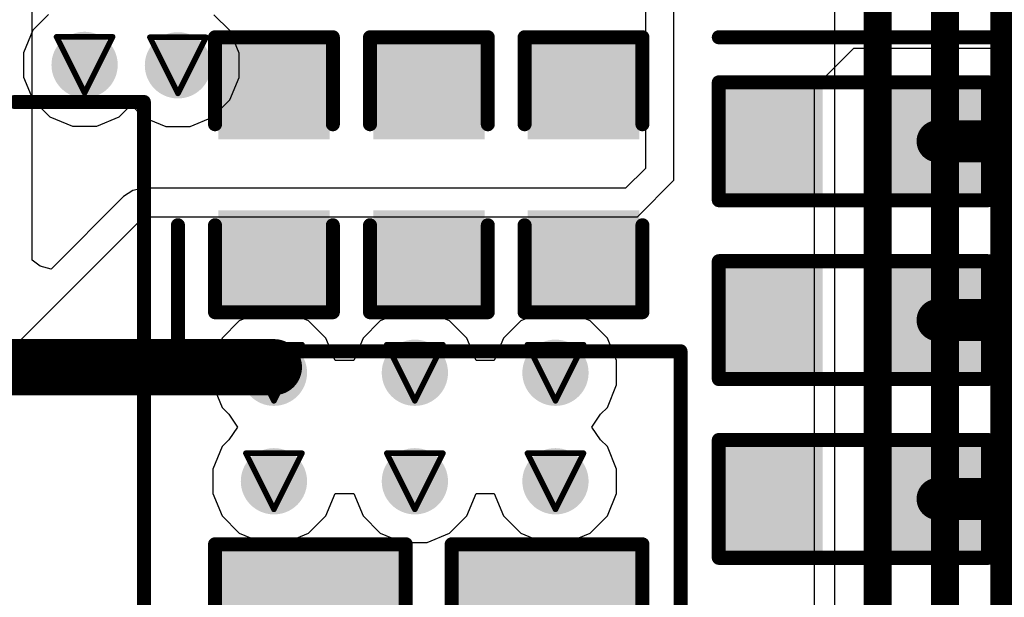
# Model space of a CAD drawing. Header units: inches. Extents: x 0 to 12.2, y 0 to 7.
# Tile 93 of 154: x 0.578 to 0.929, y 3.679 to 3.885. Entities that reach past the tile are written whole.
import ezdxf

# ---------------------------------------------------------------- set-up
doc = ezdxf.new("R2010")
doc.units = ezdxf.units.IN
doc.header["$MEASUREMENT"] = 0
for name, color, linetype in [('Bottom Layer', 5, 'Continuous'), ('Drill Drawing', 1, 'Continuous'), ('Layer 1', 16, 'Continuous'), ('Layer 2', 76, 'Continuous'), ('Top Layer', 1, 'Continuous'), ('Top Overlay', 2, 'Continuous'), ('Top Paste', 8, 'Continuous'), ('Top Solder', 216, 'Continuous'), ('Via Holes', 16, 'Continuous')]:
    doc.layers.add(name, color=color, linetype=linetype)

# ---------------------------------------------------------------- blocks, each defined once
blk = doc.blocks.new('R___0603_93')
at = {"layer": 'Top Layer'}
for points in [[(-0.015, 0.0175), (-0.015, -0.0175), (-0.045, -0.0175), (-0.045, 0.0175)], [(0.045, 0.0175), (0.045, -0.0175), (0.015, -0.0175), (0.015, 0.0175)]]:
    blk.add_hatch(color=1, dxfattribs=at).paths.add_polyline_path(points)
at = {"layer": 'Top Paste'}
for points in [[(-0.015, 0.0175), (-0.015, -0.0175), (-0.045, -0.0175), (-0.045, 0.0175)], [(0.045, 0.0175), (0.045, -0.0175), (0.015, -0.0175), (0.015, 0.0175)]]:
    blk.add_hatch(color=8, dxfattribs=at).paths.add_polyline_path(points)
at = {"layer": 'Top Solder'}
for points in [[(-0.011, 0.0215), (-0.011, -0.0215), (-0.049, -0.0215), (-0.049, 0.0215)], [(0.049, 0.0215), (0.049, -0.0215), (0.011, -0.0215), (0.011, 0.0215)]]:
    blk.add_hatch(color=216, dxfattribs=at).paths.add_polyline_path(points)
at = {"layer": 'Top Overlay', "const_width": 0.005}
for points in [[(-0.048, 0.021), (-0.048, -0.021)], [(0.048, 0.021), (-0.048, 0.021)], [(0.048, 0.021), (0.048, -0.021)], [(0.048, -0.021), (-0.048, -0.021)]]:
    blk.add_lwpolyline(points, dxfattribs=at)
at = {"layer": 'Top Overlay', "const_width": 0.0025}
for points in [[(-0.04925, 0.021, 1), (-0.04675, 0.021, 1)], [(-0.04925, 0.021, 1), (-0.04675, 0.021, 1)], [(0.04675, 0.021, 1), (0.04925, 0.021, 1)], [(0.04675, 0.021, 1), (0.04925, 0.021, 1)], [(-0.04925, -0.021, 1), (-0.04675, -0.021, 1)], [(-0.04925, -0.021, 1), (-0.04675, -0.021, 1)], [(0.04675, -0.021, 1), (0.04925, -0.021, 1)], [(0.04675, -0.021, 1), (0.04925, -0.021, 1)]]:
    blk.add_lwpolyline(points, format="xyb", close=True, dxfattribs=at)
blk = doc.blocks.new('R___0603_94')
at = {"layer": 'Top Layer'}
for points in [[(-0.015, 0.0175), (-0.015, -0.0175), (-0.045, -0.0175), (-0.045, 0.0175)], [(0.045, 0.0175), (0.045, -0.0175), (0.015, -0.0175), (0.015, 0.0175)]]:
    blk.add_hatch(color=1, dxfattribs=at).paths.add_polyline_path(points)
at = {"layer": 'Top Paste'}
for points in [[(-0.015, 0.0175), (-0.015, -0.0175), (-0.045, -0.0175), (-0.045, 0.0175)], [(0.045, 0.0175), (0.045, -0.0175), (0.015, -0.0175), (0.015, 0.0175)]]:
    blk.add_hatch(color=8, dxfattribs=at).paths.add_polyline_path(points)
at = {"layer": 'Top Solder'}
for points in [[(-0.011, 0.0215), (-0.011, -0.0215), (-0.049, -0.0215), (-0.049, 0.0215)], [(0.049, 0.0215), (0.049, -0.0215), (0.011, -0.0215), (0.011, 0.0215)]]:
    blk.add_hatch(color=216, dxfattribs=at).paths.add_polyline_path(points)
at = {"layer": 'Top Overlay', "const_width": 0.005}
for points in [[(-0.048, 0.021), (-0.048, -0.021)], [(0.048, 0.021), (-0.048, 0.021)], [(0.048, 0.021), (0.048, -0.021)], [(0.048, -0.021), (-0.048, -0.021)]]:
    blk.add_lwpolyline(points, dxfattribs=at)
at = {"layer": 'Top Overlay', "const_width": 0.0025}
for points in [[(-0.04925, 0.021, 1), (-0.04675, 0.021, 1)], [(-0.04925, 0.021, 1), (-0.04675, 0.021, 1)], [(0.04675, 0.021, 1), (0.04925, 0.021, 1)], [(0.04675, 0.021, 1), (0.04925, 0.021, 1)], [(-0.04925, -0.021, 1), (-0.04675, -0.021, 1)], [(-0.04925, -0.021, 1), (-0.04675, -0.021, 1)], [(0.04675, -0.021, 1), (0.04925, -0.021, 1)], [(0.04675, -0.021, 1), (0.04925, -0.021, 1)]]:
    blk.add_lwpolyline(points, format="xyb", close=True, dxfattribs=at)
blk = doc.blocks.new('R___0603_95')
at = {"layer": 'Top Layer'}
for points in [[(-0.015, 0.0175), (-0.015, -0.0175), (-0.045, -0.0175), (-0.045, 0.0175)], [(0.045, 0.0175), (0.045, -0.0175), (0.015, -0.0175), (0.015, 0.0175)]]:
    blk.add_hatch(color=1, dxfattribs=at).paths.add_polyline_path(points)
at = {"layer": 'Top Paste'}
for points in [[(-0.015, 0.0175), (-0.015, -0.0175), (-0.045, -0.0175), (-0.045, 0.0175)], [(0.045, 0.0175), (0.045, -0.0175), (0.015, -0.0175), (0.015, 0.0175)]]:
    blk.add_hatch(color=8, dxfattribs=at).paths.add_polyline_path(points)
at = {"layer": 'Top Solder'}
for points in [[(-0.011, 0.0215), (-0.011, -0.0215), (-0.049, -0.0215), (-0.049, 0.0215)], [(0.049, 0.0215), (0.049, -0.0215), (0.011, -0.0215), (0.011, 0.0215)]]:
    blk.add_hatch(color=216, dxfattribs=at).paths.add_polyline_path(points)
at = {"layer": 'Top Overlay', "const_width": 0.005}
for points in [[(-0.048, 0.021), (-0.048, -0.021)], [(0.048, 0.021), (-0.048, 0.021)], [(0.048, 0.021), (0.048, -0.021)], [(0.048, -0.021), (-0.048, -0.021)]]:
    blk.add_lwpolyline(points, dxfattribs=at)
at = {"layer": 'Top Overlay', "const_width": 0.0025}
for points in [[(-0.04925, 0.021, 1), (-0.04675, 0.021, 1)], [(-0.04925, 0.021, 1), (-0.04675, 0.021, 1)], [(0.04675, 0.021, 1), (0.04925, 0.021, 1)], [(0.04675, 0.021, 1), (0.04925, 0.021, 1)], [(-0.04925, -0.021, 1), (-0.04675, -0.021, 1)], [(-0.04925, -0.021, 1), (-0.04675, -0.021, 1)], [(0.04675, -0.021, 1), (0.04925, -0.021, 1)], [(0.04675, -0.021, 1), (0.04925, -0.021, 1)]]:
    blk.add_lwpolyline(points, format="xyb", close=True, dxfattribs=at)
blk = doc.blocks.new('ETQP3M6R8KVN_188')
at = {"layer": 'Top Layer'}
for points in [[(-0.15157, 0.06299), (-0.06889, 0.06299), (-0.06889, -0.06299), (-0.15157, -0.06299)], [(0.06889, 0.06299), (0.15157, 0.06299), (0.15157, -0.06299), (0.06889, -0.06299)]]:
    blk.add_hatch(color=1, dxfattribs=at).paths.add_polyline_path(points)
at = {"layer": 'Top Paste'}
for points in [[(-0.15157, 0.06299), (-0.06889, 0.06299), (-0.06889, -0.06299), (-0.15157, -0.06299)], [(0.06889, 0.06299), (0.15157, 0.06299), (0.15157, -0.06299), (0.06889, -0.06299)]]:
    blk.add_hatch(color=8, dxfattribs=at).paths.add_polyline_path(points)
at = {"layer": 'Top Solder'}
for points in [[(-0.15357, 0.06499), (-0.06689, 0.06499), (-0.06689, -0.06499), (-0.15357, -0.06499)], [(0.06689, 0.06499), (0.15357, 0.06499), (0.15357, -0.06499), (0.06689, -0.06499)]]:
    blk.add_hatch(color=216, dxfattribs=at).paths.add_polyline_path(points)
at = {"layer": 'Top Overlay'}
for p, q in [((0.05512, 0.05512), (0.01575, 0.05512)), ((0.01575, 0.05512), (0.01575, -0.02362)), ((0.05512, -0.02362), (0.05512, 0.05512)), ((0.01575, -0.02362), (0.05512, -0.02362))]:
    blk.add_line(p, q, dxfattribs=at)
at = {"layer": 'Top Overlay', "const_width": 0.005}
for points in [[(0.12598, 0.11811), (-0.12598, 0.11811)], [(-0.12598, 0.07209), (-0.12598, 0.11811)], [(0.12598, 0.07209), (0.12598, 0.11811)], [(-0.12598, 0.07209), (-0.12598, 0.0748)], [(-0.12598, -0.11811), (-0.12598, -0.07209)], [(0.12598, -0.11811), (0.12598, -0.07209)], [(0.12598, -0.11811), (-0.12598, -0.11811)]]:
    blk.add_lwpolyline(points, dxfattribs=at)
at = {"layer": 'Top Overlay', "const_width": 0.0025}
for points in [[(-0.12723, 0.11811, 1), (-0.12473, 0.11811, 1)], [(-0.12723, 0.11811, 1), (-0.12473, 0.11811, 1)], [(0.12473, 0.11811, 1), (0.12723, 0.11811, 1)], [(0.12473, 0.11811, 1), (0.12723, 0.11811, 1)], [(-0.12723, 0.0748, 1), (-0.12473, 0.0748, 1)], [(-0.12723, 0.07209, 1), (-0.12473, 0.07209, 1)], [(-0.12723, 0.07209, 1), (-0.12473, 0.07209, 1)], [(0.12473, 0.07209, 1), (0.12723, 0.07209, 1)], [(-0.12723, -0.07209, 1), (-0.12473, -0.07209, 1)], [(0.12473, -0.07209, 1), (0.12723, -0.07209, 1)], [(-0.12723, -0.11811, 1), (-0.12473, -0.11811, 1)], [(-0.12723, -0.11811, 1), (-0.12473, -0.11811, 1)], [(0.12473, -0.11811, 1), (0.12723, -0.11811, 1)], [(0.12473, -0.11811, 1), (0.12723, -0.11811, 1)]]:
    blk.add_lwpolyline(points, format="xyb", close=True, dxfattribs=at)
blk = doc.blocks.new('C___0603_296')
at = {"layer": 'Top Layer'}
for points in [[(-0.015, 0.0175), (-0.015, -0.0175), (-0.045, -0.0175), (-0.045, 0.0175)], [(0.045, 0.0175), (0.045, -0.0175), (0.015, -0.0175), (0.015, 0.0175)]]:
    blk.add_hatch(color=1, dxfattribs=at).paths.add_polyline_path(points)
at = {"layer": 'Top Paste'}
for points in [[(-0.015, 0.0175), (-0.015, -0.0175), (-0.045, -0.0175), (-0.045, 0.0175)], [(0.045, 0.0175), (0.045, -0.0175), (0.015, -0.0175), (0.015, 0.0175)]]:
    blk.add_hatch(color=8, dxfattribs=at).paths.add_polyline_path(points)
at = {"layer": 'Top Solder'}
for points in [[(-0.01264, 0.01986), (-0.01264, -0.01986), (-0.04736, -0.01986), (-0.04736, 0.01986)], [(0.04736, 0.01986), (0.04736, -0.01986), (0.01264, -0.01986), (0.01264, 0.01986)]]:
    blk.add_hatch(color=216, dxfattribs=at).paths.add_polyline_path(points)
at = {"layer": 'Top Overlay', "const_width": 0.005}
for points in [[(-0.018, 0.021), (-0.049, 0.021)], [(-0.049, -0.021), (-0.049, 0.021)], [(0.049, 0.021), (0.018, 0.021)], [(0.049, -0.021), (0.049, 0.021)], [(-0.018, -0.021), (-0.049, -0.021)], [(0.049, -0.021), (0.018, -0.021)]]:
    blk.add_lwpolyline(points, dxfattribs=at)
at = {"layer": 'Top Overlay', "const_width": 0.0025}
for points in [[(-0.05025, 0.021, 1), (-0.04775, 0.021, 1)], [(-0.05025, 0.021, 1), (-0.04775, 0.021, 1)], [(-0.01925, 0.021, 1), (-0.01675, 0.021, 1)], [(0.01675, 0.021, 1), (0.01925, 0.021, 1)], [(0.04775, 0.021, 1), (0.05025, 0.021, 1)], [(0.04775, 0.021, 1), (0.05025, 0.021, 1)], [(-0.05025, -0.021, 1), (-0.04775, -0.021, 1)], [(-0.05025, -0.021, 1), (-0.04775, -0.021, 1)], [(-0.01925, -0.021, 1), (-0.01675, -0.021, 1)], [(0.01675, -0.021, 1), (0.01925, -0.021, 1)], [(0.04775, -0.021, 1), (0.05025, -0.021, 1)], [(0.04775, -0.021, 1), (0.05025, -0.021, 1)]]:
    blk.add_lwpolyline(points, format="xyb", close=True, dxfattribs=at)
blk = doc.blocks.new('C___0603_297')
at = {"layer": 'Top Layer'}
for points in [[(-0.015, 0.0175), (-0.015, -0.0175), (-0.045, -0.0175), (-0.045, 0.0175)], [(0.045, 0.0175), (0.045, -0.0175), (0.015, -0.0175), (0.015, 0.0175)]]:
    blk.add_hatch(color=1, dxfattribs=at).paths.add_polyline_path(points)
at = {"layer": 'Top Paste'}
for points in [[(-0.015, 0.0175), (-0.015, -0.0175), (-0.045, -0.0175), (-0.045, 0.0175)], [(0.045, 0.0175), (0.045, -0.0175), (0.015, -0.0175), (0.015, 0.0175)]]:
    blk.add_hatch(color=8, dxfattribs=at).paths.add_polyline_path(points)
at = {"layer": 'Top Solder'}
for points in [[(-0.01264, 0.01986), (-0.01264, -0.01986), (-0.04736, -0.01986), (-0.04736, 0.01986)], [(0.04736, 0.01986), (0.04736, -0.01986), (0.01264, -0.01986), (0.01264, 0.01986)]]:
    blk.add_hatch(color=216, dxfattribs=at).paths.add_polyline_path(points)
at = {"layer": 'Top Overlay', "const_width": 0.005}
for points in [[(-0.018, 0.021), (-0.049, 0.021)], [(-0.049, -0.021), (-0.049, 0.021)], [(0.049, 0.021), (0.018, 0.021)], [(0.049, -0.021), (0.049, 0.021)], [(-0.018, -0.021), (-0.049, -0.021)], [(0.049, -0.021), (0.018, -0.021)]]:
    blk.add_lwpolyline(points, dxfattribs=at)
at = {"layer": 'Top Overlay', "const_width": 0.0025}
for points in [[(-0.05025, 0.021, 1), (-0.04775, 0.021, 1)], [(-0.05025, 0.021, 1), (-0.04775, 0.021, 1)], [(-0.01925, 0.021, 1), (-0.01675, 0.021, 1)], [(0.01675, 0.021, 1), (0.01925, 0.021, 1)], [(0.04775, 0.021, 1), (0.05025, 0.021, 1)], [(0.04775, 0.021, 1), (0.05025, 0.021, 1)], [(-0.05025, -0.021, 1), (-0.04775, -0.021, 1)], [(-0.05025, -0.021, 1), (-0.04775, -0.021, 1)], [(-0.01925, -0.021, 1), (-0.01675, -0.021, 1)], [(0.01675, -0.021, 1), (0.01925, -0.021, 1)], [(0.04775, -0.021, 1), (0.05025, -0.021, 1)], [(0.04775, -0.021, 1), (0.05025, -0.021, 1)]]:
    blk.add_lwpolyline(points, format="xyb", close=True, dxfattribs=at)
blk = doc.blocks.new('C___0603_298')
at = {"layer": 'Top Layer'}
for points in [[(-0.015, 0.0175), (-0.015, -0.0175), (-0.045, -0.0175), (-0.045, 0.0175)], [(0.045, 0.0175), (0.045, -0.0175), (0.015, -0.0175), (0.015, 0.0175)]]:
    blk.add_hatch(color=1, dxfattribs=at).paths.add_polyline_path(points)
at = {"layer": 'Top Paste'}
for points in [[(-0.015, 0.0175), (-0.015, -0.0175), (-0.045, -0.0175), (-0.045, 0.0175)], [(0.045, 0.0175), (0.045, -0.0175), (0.015, -0.0175), (0.015, 0.0175)]]:
    blk.add_hatch(color=8, dxfattribs=at).paths.add_polyline_path(points)
at = {"layer": 'Top Solder'}
for points in [[(-0.01264, 0.01986), (-0.01264, -0.01986), (-0.04736, -0.01986), (-0.04736, 0.01986)], [(0.04736, 0.01986), (0.04736, -0.01986), (0.01264, -0.01986), (0.01264, 0.01986)]]:
    blk.add_hatch(color=216, dxfattribs=at).paths.add_polyline_path(points)
at = {"layer": 'Top Overlay', "const_width": 0.005}
for points in [[(-0.018, 0.021), (-0.049, 0.021)], [(-0.049, -0.021), (-0.049, 0.021)], [(0.049, 0.021), (0.018, 0.021)], [(0.049, -0.021), (0.049, 0.021)], [(-0.018, -0.021), (-0.049, -0.021)], [(0.049, -0.021), (0.018, -0.021)]]:
    blk.add_lwpolyline(points, dxfattribs=at)
at = {"layer": 'Top Overlay', "const_width": 0.0025}
for points in [[(-0.05025, 0.021, 1), (-0.04775, 0.021, 1)], [(-0.05025, 0.021, 1), (-0.04775, 0.021, 1)], [(-0.01925, 0.021, 1), (-0.01675, 0.021, 1)], [(0.01675, 0.021, 1), (0.01925, 0.021, 1)], [(0.04775, 0.021, 1), (0.05025, 0.021, 1)], [(0.04775, 0.021, 1), (0.05025, 0.021, 1)], [(-0.05025, -0.021, 1), (-0.04775, -0.021, 1)], [(-0.05025, -0.021, 1), (-0.04775, -0.021, 1)], [(-0.01925, -0.021, 1), (-0.01675, -0.021, 1)], [(0.01675, -0.021, 1), (0.01925, -0.021, 1)], [(0.04775, -0.021, 1), (0.05025, -0.021, 1)], [(0.04775, -0.021, 1), (0.05025, -0.021, 1)]]:
    blk.add_lwpolyline(points, format="xyb", close=True, dxfattribs=at)
blk = doc.blocks.new('C___0805_304')
at = {"layer": 'Top Layer'}
for points in [[(-0.06, 0.03), (-0.02, 0.03), (-0.02, -0.03), (-0.06, -0.03)], [(0.02, 0.03), (0.06, 0.03), (0.06, -0.03), (0.02, -0.03)]]:
    blk.add_hatch(color=1, dxfattribs=at).paths.add_polyline_path(points)
at = {"layer": 'Top Paste'}
for points in [[(-0.06, 0.03), (-0.02, 0.03), (-0.02, -0.03), (-0.06, -0.03)], [(0.02, 0.03), (0.06, 0.03), (0.06, -0.03), (0.02, -0.03)]]:
    blk.add_hatch(color=8, dxfattribs=at).paths.add_polyline_path(points)
at = {"layer": 'Top Solder'}
for points in [[(-0.06276, 0.03276), (-0.01724, 0.03276), (-0.01724, -0.03276), (-0.06276, -0.03276)], [(0.01724, 0.03276), (0.06276, 0.03276), (0.06276, -0.03276), (0.01724, -0.03276)]]:
    blk.add_hatch(color=216, dxfattribs=at).paths.add_polyline_path(points)
at = {"layer": 'Top Overlay', "const_width": 0.005}
for points in [[(-0.064, 0.034), (-0.064, -0.034)], [(-0.064, 0.034), (-0.024, 0.034)], [(0.024, 0.034), (0.064, 0.034)], [(0.064, 0.034), (0.064, -0.034)], [(-0.064, -0.034), (-0.024, -0.034)], [(0.024, -0.034), (0.064, -0.034)]]:
    blk.add_lwpolyline(points, dxfattribs=at)
at = {"layer": 'Top Overlay', "const_width": 0.0025}
for points in [[(-0.06525, 0.034, 1), (-0.06275, 0.034, 1)], [(-0.06525, 0.034, 1), (-0.06275, 0.034, 1)], [(-0.02525, 0.034, 1), (-0.02275, 0.034, 1)], [(0.02275, 0.034, 1), (0.02525, 0.034, 1)], [(0.06275, 0.034, 1), (0.06525, 0.034, 1)], [(0.06275, 0.034, 1), (0.06525, 0.034, 1)], [(-0.06525, -0.034, 1), (-0.06275, -0.034, 1)], [(-0.06525, -0.034, 1), (-0.06275, -0.034, 1)], [(-0.02525, -0.034, 1), (-0.02275, -0.034, 1)], [(0.02275, -0.034, 1), (0.02525, -0.034, 1)], [(0.06275, -0.034, 1), (0.06525, -0.034, 1)], [(0.06275, -0.034, 1), (0.06525, -0.034, 1)]]:
    blk.add_lwpolyline(points, format="xyb", close=True, dxfattribs=at)
blk = doc.blocks.new('C___0805_305')
at = {"layer": 'Top Layer'}
for points in [[(-0.06, 0.03), (-0.02, 0.03), (-0.02, -0.03), (-0.06, -0.03)], [(0.02, 0.03), (0.06, 0.03), (0.06, -0.03), (0.02, -0.03)]]:
    blk.add_hatch(color=1, dxfattribs=at).paths.add_polyline_path(points)
at = {"layer": 'Top Paste'}
for points in [[(-0.06, 0.03), (-0.02, 0.03), (-0.02, -0.03), (-0.06, -0.03)], [(0.02, 0.03), (0.06, 0.03), (0.06, -0.03), (0.02, -0.03)]]:
    blk.add_hatch(color=8, dxfattribs=at).paths.add_polyline_path(points)
at = {"layer": 'Top Solder'}
for points in [[(-0.06276, 0.03276), (-0.01724, 0.03276), (-0.01724, -0.03276), (-0.06276, -0.03276)], [(0.01724, 0.03276), (0.06276, 0.03276), (0.06276, -0.03276), (0.01724, -0.03276)]]:
    blk.add_hatch(color=216, dxfattribs=at).paths.add_polyline_path(points)
at = {"layer": 'Top Overlay', "const_width": 0.005}
for points in [[(-0.064, 0.034), (-0.064, -0.034)], [(-0.064, 0.034), (-0.024, 0.034)], [(0.024, 0.034), (0.064, 0.034)], [(0.064, 0.034), (0.064, -0.034)], [(-0.064, -0.034), (-0.024, -0.034)], [(0.024, -0.034), (0.064, -0.034)]]:
    blk.add_lwpolyline(points, dxfattribs=at)
at = {"layer": 'Top Overlay', "const_width": 0.0025}
for points in [[(-0.06525, 0.034, 1), (-0.06275, 0.034, 1)], [(-0.06525, 0.034, 1), (-0.06275, 0.034, 1)], [(-0.02525, 0.034, 1), (-0.02275, 0.034, 1)], [(0.02275, 0.034, 1), (0.02525, 0.034, 1)], [(0.06275, 0.034, 1), (0.06525, 0.034, 1)], [(0.06275, 0.034, 1), (0.06525, 0.034, 1)], [(-0.06525, -0.034, 1), (-0.06275, -0.034, 1)], [(-0.06525, -0.034, 1), (-0.06275, -0.034, 1)], [(-0.02525, -0.034, 1), (-0.02275, -0.034, 1)], [(0.02275, -0.034, 1), (0.02525, -0.034, 1)], [(0.06275, -0.034, 1), (0.06525, -0.034, 1)], [(0.06275, -0.034, 1), (0.06525, -0.034, 1)]]:
    blk.add_lwpolyline(points, format="xyb", close=True, dxfattribs=at)

msp = doc.modelspace()

# ---------------------------------------------------------------- hatches: boundary and pattern name
at = {"layer": 'Bottom Layer'}
h = msp.add_hatch(color=5, dxfattribs=at)
edge = h.paths.add_edge_path()
edge.add_arc((0.60092, 3.86873), 0.01181, 0, 360)
h = msp.add_hatch(color=5, dxfattribs=at)
edge = h.paths.add_edge_path()
edge.add_arc((0.6342, 3.86858), 0.01181, 0, 360)
h = msp.add_hatch(color=5, dxfattribs=at)
edge = h.paths.add_edge_path()
edge.add_arc((0.66842, 3.759), 0.01181, 0, 360)
h = msp.add_hatch(color=5, dxfattribs=at)
edge = h.paths.add_edge_path()
edge.add_arc((0.71866, 3.759), 0.01181, 0, 360)
h = msp.add_hatch(color=5, dxfattribs=at)
edge = h.paths.add_edge_path()
edge.add_arc((0.76878, 3.759), 0.01181, 0, 360)
h = msp.add_hatch(color=5, dxfattribs=at)
edge = h.paths.add_edge_path()
edge.add_arc((0.66842, 3.72032), 0.01181, 0, 360)
h = msp.add_hatch(color=5, dxfattribs=at)
edge = h.paths.add_edge_path()
edge.add_arc((0.71866, 3.72032), 0.01181, 0, 360)
h = msp.add_hatch(color=5, dxfattribs=at)
edge = h.paths.add_edge_path()
edge.add_arc((0.76878, 3.72032), 0.01181, 0, 360)
at = {"layer": 'Layer 1'}
h = msp.add_hatch(color=16, dxfattribs=at)
edge = h.paths.add_edge_path()
edge.add_arc((0.60092, 3.86873), 0.01181, 0, 360)
h = msp.add_hatch(color=16, dxfattribs=at)
edge = h.paths.add_edge_path()
edge.add_arc((0.6342, 3.86858), 0.01181, 0, 360)
h = msp.add_hatch(color=16, dxfattribs=at)
edge = h.paths.add_edge_path()
edge.add_arc((0.66842, 3.759), 0.01181, 0, 360)
h = msp.add_hatch(color=16, dxfattribs=at)
edge = h.paths.add_edge_path()
edge.add_arc((0.71866, 3.759), 0.01181, 0, 360)
h = msp.add_hatch(color=16, dxfattribs=at)
edge = h.paths.add_edge_path()
edge.add_arc((0.76878, 3.759), 0.01181, 0, 360)
h = msp.add_hatch(color=16, dxfattribs=at)
edge = h.paths.add_edge_path()
edge.add_arc((0.66842, 3.72032), 0.01181, 0, 360)
h = msp.add_hatch(color=16, dxfattribs=at)
edge = h.paths.add_edge_path()
edge.add_arc((0.71866, 3.72032), 0.01181, 0, 360)
h = msp.add_hatch(color=16, dxfattribs=at)
edge = h.paths.add_edge_path()
edge.add_arc((0.76878, 3.72032), 0.01181, 0, 360)
at = {"layer": 'Layer 2'}
h = msp.add_hatch(color=76, dxfattribs=at)
edge = h.paths.add_edge_path()
edge.add_arc((0.60092, 3.86873), 0.01181, 0, 360)
h = msp.add_hatch(color=76, dxfattribs=at)
edge = h.paths.add_edge_path()
edge.add_arc((0.6342, 3.86858), 0.01181, 0, 360)
h = msp.add_hatch(color=76, dxfattribs=at)
edge = h.paths.add_edge_path()
edge.add_arc((0.66842, 3.759), 0.01181, 0, 360)
h = msp.add_hatch(color=76, dxfattribs=at)
edge = h.paths.add_edge_path()
edge.add_arc((0.71866, 3.759), 0.01181, 0, 360)
h = msp.add_hatch(color=76, dxfattribs=at)
edge = h.paths.add_edge_path()
edge.add_arc((0.76878, 3.759), 0.01181, 0, 360)
h = msp.add_hatch(color=76, dxfattribs=at)
edge = h.paths.add_edge_path()
edge.add_arc((0.66842, 3.72032), 0.01181, 0, 360)
h = msp.add_hatch(color=76, dxfattribs=at)
edge = h.paths.add_edge_path()
edge.add_arc((0.71866, 3.72032), 0.01181, 0, 360)
h = msp.add_hatch(color=76, dxfattribs=at)
edge = h.paths.add_edge_path()
edge.add_arc((0.76878, 3.72032), 0.01181, 0, 360)
at = {"layer": 'Top Layer'}
h = msp.add_hatch(color=1, dxfattribs=at)
edge = h.paths.add_edge_path()
edge.add_arc((0.60092, 3.86873), 0.01181, 0, 360)
h = msp.add_hatch(color=1, dxfattribs=at)
edge = h.paths.add_edge_path()
edge.add_arc((0.6342, 3.86858), 0.01181, 0, 360)
h = msp.add_hatch(color=1, dxfattribs=at)
edge = h.paths.add_edge_path()
edge.add_arc((0.66842, 3.759), 0.01181, 0, 360)
h = msp.add_hatch(color=1, dxfattribs=at)
edge = h.paths.add_edge_path()
edge.add_arc((0.71866, 3.759), 0.01181, 0, 360)
h = msp.add_hatch(color=1, dxfattribs=at)
edge = h.paths.add_edge_path()
edge.add_arc((0.76878, 3.759), 0.01181, 0, 360)
h = msp.add_hatch(color=1, dxfattribs=at)
edge = h.paths.add_edge_path()
edge.add_arc((0.66842, 3.72032), 0.01181, 0, 360)
h = msp.add_hatch(color=1, dxfattribs=at)
edge = h.paths.add_edge_path()
edge.add_arc((0.71866, 3.72032), 0.01181, 0, 360)
h = msp.add_hatch(color=1, dxfattribs=at)
edge = h.paths.add_edge_path()
edge.add_arc((0.76878, 3.72032), 0.01181, 0, 360)
at = {"layer": 'Via Holes'}
h = msp.add_hatch(color=7, dxfattribs=at)
edge = h.paths.add_edge_path()
edge.add_arc((0.60092, 3.86873), 0.00591, 0, 360)
h = msp.add_hatch(color=7, dxfattribs=at)
edge = h.paths.add_edge_path()
edge.add_arc((0.6342, 3.86858), 0.00591, 0, 360)
h = msp.add_hatch(color=7, dxfattribs=at)
edge = h.paths.add_edge_path()
edge.add_arc((0.66842, 3.759), 0.00591, 0, 360)
h = msp.add_hatch(color=7, dxfattribs=at)
edge = h.paths.add_edge_path()
edge.add_arc((0.71866, 3.759), 0.00591, 0, 360)
h = msp.add_hatch(color=7, dxfattribs=at)
edge = h.paths.add_edge_path()
edge.add_arc((0.76878, 3.759), 0.00591, 0, 360)
h = msp.add_hatch(color=7, dxfattribs=at)
edge = h.paths.add_edge_path()
edge.add_arc((0.66842, 3.72032), 0.00591, 0, 360)
h = msp.add_hatch(color=7, dxfattribs=at)
edge = h.paths.add_edge_path()
edge.add_arc((0.71866, 3.72032), 0.00591, 0, 360)
h = msp.add_hatch(color=7, dxfattribs=at)
edge = h.paths.add_edge_path()
edge.add_arc((0.76878, 3.72032), 0.00591, 0, 360)

# ---------------------------------------------------------------- linework, layer by layer
at = {"layer": 'Bottom Layer'}
for p, q in [((0.86831, 4.2496), (0.86831, 3.23927)), ((0.66408, 3.78081), (0.65606, 3.77749)), ((0.67275, 3.78081), (0.66408, 3.78081)), ((0.68077, 3.77749), (0.67275, 3.78081)), ((0.71432, 3.78081), (0.7063, 3.77749)), ((0.723, 3.78081), (0.71432, 3.78081)), ((0.73101, 3.77749), (0.723, 3.78081)), ((0.76444, 3.78081), (0.75642, 3.77749)), ((0.77312, 3.78081), (0.76444, 3.78081)), ((0.78113, 3.77749), (0.77312, 3.78081)), ((0.65606, 3.77749), (0.64993, 3.77135)), ((0.68691, 3.77135), (0.68077, 3.77749)), ((0.7063, 3.77749), (0.70017, 3.77135)), ((0.73715, 3.77135), (0.73101, 3.77749)), ((0.75642, 3.77749), (0.75029, 3.77135)), ((0.78727, 3.77135), (0.78113, 3.77749)), ((0.64993, 3.77135), (0.6466, 3.76334)), ((0.69023, 3.76334), (0.68691, 3.77135)), ((0.70017, 3.77135), (0.69685, 3.76334)), ((0.74047, 3.76334), (0.73715, 3.77135)), ((0.75029, 3.77135), (0.74697, 3.76334)), ((0.79059, 3.76334), (0.78727, 3.77135)), ((0.6466, 3.76334), (0.6466, 3.75466)), ((0.69685, 3.76334), (0.69023, 3.76334)), ((0.74697, 3.76334), (0.74047, 3.76334)), ((0.79059, 3.75466), (0.79059, 3.76334)), ((0.6466, 3.75466), (0.64993, 3.74665)), ((0.78727, 3.74665), (0.79059, 3.75466)), ((0.64993, 3.74665), (0.65234, 3.74423)), ((0.78486, 3.74423), (0.78727, 3.74665)), ((0.65234, 3.74423), (0.65548, 3.73966)), ((0.78172, 3.73966), (0.78486, 3.74423)), ((0.65548, 3.73966), (0.65234, 3.73509)), ((0.78486, 3.73509), (0.78172, 3.73966)), ((0.65234, 3.73509), (0.64993, 3.73267)), ((0.78727, 3.73267), (0.78486, 3.73509)), ((0.64993, 3.73267), (0.6466, 3.72466)), ((0.79059, 3.72466), (0.78727, 3.73267)), ((0.6466, 3.72466), (0.6466, 3.71598)), ((0.79059, 3.71598), (0.79059, 3.72466)), ((0.6466, 3.71598), (0.64993, 3.70796)), ((0.68691, 3.70796), (0.69023, 3.71598)), ((0.69023, 3.71598), (0.69685, 3.71598)), ((0.69685, 3.71598), (0.70017, 3.70796)), ((0.73715, 3.70796), (0.74047, 3.71598)), ((0.74047, 3.71598), (0.74697, 3.71598)), ((0.74697, 3.71598), (0.75029, 3.70796)), ((0.78727, 3.70796), (0.79059, 3.71598)), ((0.64993, 3.70796), (0.65606, 3.70183)), ((0.68077, 3.70183), (0.68691, 3.70796)), ((0.70017, 3.70796), (0.7063, 3.70183)), ((0.73101, 3.70183), (0.73715, 3.70796)), ((0.75029, 3.70796), (0.75642, 3.70183)), ((0.78113, 3.70183), (0.78727, 3.70796)), ((0.65606, 3.70183), (0.66408, 3.69851)), ((0.67275, 3.69851), (0.68077, 3.70183)), ((0.7063, 3.70183), (0.71432, 3.69851)), ((0.723, 3.69851), (0.73101, 3.70183)), ((0.75642, 3.70183), (0.76444, 3.69851)), ((0.77312, 3.69851), (0.78113, 3.70183)), ((0.66408, 3.69851), (0.67275, 3.69851)), ((0.71432, 3.69851), (0.723, 3.69851)), ((0.76444, 3.69851), (0.77312, 3.69851))]:
    msp.add_line(p, q, dxfattribs=at)
at = {"layer": 'Bottom Layer', "const_width": 0.01}
for points in [[(0.90765, 2.88202), (0.90765, 4.26058)], [(0.9288, 2.3907), (0.9288, 4.25724)], [(0.8836, 2.863), (0.8836, 4.25224)]]:
    msp.add_lwpolyline(points, dxfattribs=at)
at = {"layer": 'Drill Drawing', "const_width": 0.002}
for points in [[(0.59092, 3.87873), (0.61092, 3.87873)], [(0.59092, 3.87873), (0.60092, 3.85873)], [(0.60092, 3.85873), (0.61092, 3.87873)], [(0.6242, 3.87858), (0.6442, 3.87858)], [(0.6242, 3.87858), (0.6342, 3.85858)], [(0.6342, 3.85858), (0.6442, 3.87858)], [(0.65842, 3.769), (0.67842, 3.769)], [(0.65842, 3.769), (0.66842, 3.749)], [(0.66842, 3.749), (0.67842, 3.769)], [(0.70866, 3.769), (0.72866, 3.769)], [(0.70866, 3.769), (0.71866, 3.749)], [(0.71866, 3.749), (0.72866, 3.769)], [(0.75878, 3.769), (0.77878, 3.769)], [(0.75878, 3.769), (0.76878, 3.749)], [(0.76878, 3.749), (0.77878, 3.769)], [(0.65842, 3.73032), (0.67842, 3.73032)], [(0.65842, 3.73032), (0.66842, 3.71032)], [(0.66842, 3.71032), (0.67842, 3.73032)], [(0.70866, 3.73032), (0.72866, 3.73032)], [(0.70866, 3.73032), (0.71866, 3.71032)], [(0.71866, 3.71032), (0.72866, 3.73032)], [(0.75878, 3.73032), (0.77878, 3.73032)], [(0.75878, 3.73032), (0.76878, 3.71032)], [(0.76878, 3.71032), (0.77878, 3.73032)]]:
    msp.add_lwpolyline(points, dxfattribs=at)
at = {"layer": 'Drill Drawing', "const_width": 0.001}
for points in [[(0.59042, 3.87873, 1), (0.59142, 3.87873, 1)], [(0.59042, 3.87873, 1), (0.59142, 3.87873, 1)], [(0.61042, 3.87873, 1), (0.61142, 3.87873, 1)], [(0.61042, 3.87873, 1), (0.61142, 3.87873, 1)], [(0.6237, 3.87858, 1), (0.6247, 3.87858, 1)], [(0.6237, 3.87858, 1), (0.6247, 3.87858, 1)], [(0.6437, 3.87858, 1), (0.6447, 3.87858, 1)], [(0.6437, 3.87858, 1), (0.6447, 3.87858, 1)], [(0.60042, 3.85873, 1), (0.60142, 3.85873, 1)], [(0.60042, 3.85873, 1), (0.60142, 3.85873, 1)], [(0.6337, 3.85858, 1), (0.6347, 3.85858, 1)], [(0.6337, 3.85858, 1), (0.6347, 3.85858, 1)], [(0.65792, 3.769, 1), (0.65892, 3.769, 1)], [(0.65792, 3.769, 1), (0.65892, 3.769, 1)], [(0.67792, 3.769, 1), (0.67892, 3.769, 1)], [(0.67792, 3.769, 1), (0.67892, 3.769, 1)], [(0.70816, 3.769, 1), (0.70916, 3.769, 1)], [(0.70816, 3.769, 1), (0.70916, 3.769, 1)], [(0.72816, 3.769, 1), (0.72916, 3.769, 1)], [(0.72816, 3.769, 1), (0.72916, 3.769, 1)], [(0.75828, 3.769, 1), (0.75928, 3.769, 1)], [(0.75828, 3.769, 1), (0.75928, 3.769, 1)], [(0.77828, 3.769, 1), (0.77928, 3.769, 1)], [(0.77828, 3.769, 1), (0.77928, 3.769, 1)], [(0.66792, 3.749, 1), (0.66892, 3.749, 1)], [(0.66792, 3.749, 1), (0.66892, 3.749, 1)], [(0.71816, 3.749, 1), (0.71916, 3.749, 1)], [(0.71816, 3.749, 1), (0.71916, 3.749, 1)], [(0.76828, 3.749, 1), (0.76928, 3.749, 1)], [(0.76828, 3.749, 1), (0.76928, 3.749, 1)], [(0.65792, 3.73032, 1), (0.65892, 3.73032, 1)], [(0.65792, 3.73032, 1), (0.65892, 3.73032, 1)], [(0.67792, 3.73032, 1), (0.67892, 3.73032, 1)], [(0.67792, 3.73032, 1), (0.67892, 3.73032, 1)], [(0.70816, 3.73032, 1), (0.70916, 3.73032, 1)], [(0.70816, 3.73032, 1), (0.70916, 3.73032, 1)], [(0.72816, 3.73032, 1), (0.72916, 3.73032, 1)], [(0.72816, 3.73032, 1), (0.72916, 3.73032, 1)], [(0.75828, 3.73032, 1), (0.75928, 3.73032, 1)], [(0.75828, 3.73032, 1), (0.75928, 3.73032, 1)], [(0.77828, 3.73032, 1), (0.77928, 3.73032, 1)], [(0.77828, 3.73032, 1), (0.77928, 3.73032, 1)], [(0.66792, 3.71032, 1), (0.66892, 3.71032, 1)], [(0.66792, 3.71032, 1), (0.66892, 3.71032, 1)], [(0.71816, 3.71032, 1), (0.71916, 3.71032, 1)], [(0.71816, 3.71032, 1), (0.71916, 3.71032, 1)], [(0.76828, 3.71032, 1), (0.76928, 3.71032, 1)], [(0.76828, 3.71032, 1), (0.76928, 3.71032, 1)]]:
    msp.add_lwpolyline(points, format="xyb", close=True, dxfattribs=at)
at = {"layer": 'Layer 1'}
for p, q in [((0.66408, 3.78081), (0.65606, 3.77749)), ((0.67275, 3.78081), (0.66408, 3.78081)), ((0.68077, 3.77749), (0.67275, 3.78081)), ((0.71432, 3.78081), (0.7063, 3.77749)), ((0.723, 3.78081), (0.71432, 3.78081)), ((0.73101, 3.77749), (0.723, 3.78081)), ((0.76444, 3.78081), (0.75642, 3.77749)), ((0.77312, 3.78081), (0.76444, 3.78081)), ((0.78113, 3.77749), (0.77312, 3.78081)), ((0.65606, 3.77749), (0.64993, 3.77135)), ((0.68691, 3.77135), (0.68077, 3.77749)), ((0.7063, 3.77749), (0.70017, 3.77135)), ((0.73715, 3.77135), (0.73101, 3.77749)), ((0.75642, 3.77749), (0.75029, 3.77135)), ((0.78727, 3.77135), (0.78113, 3.77749)), ((0.64993, 3.77135), (0.6466, 3.76334)), ((0.69023, 3.76334), (0.68691, 3.77135)), ((0.70017, 3.77135), (0.69685, 3.76334)), ((0.74047, 3.76334), (0.73715, 3.77135)), ((0.75029, 3.77135), (0.74697, 3.76334)), ((0.79059, 3.76334), (0.78727, 3.77135)), ((0.6466, 3.76334), (0.6466, 3.75466)), ((0.69685, 3.76334), (0.69023, 3.76334)), ((0.74697, 3.76334), (0.74047, 3.76334)), ((0.79059, 3.75466), (0.79059, 3.76334)), ((0.6466, 3.75466), (0.64993, 3.74665)), ((0.78727, 3.74665), (0.79059, 3.75466)), ((0.64993, 3.74665), (0.65234, 3.74423)), ((0.78486, 3.74423), (0.78727, 3.74665)), ((0.65234, 3.74423), (0.65548, 3.73966)), ((0.78172, 3.73966), (0.78486, 3.74423)), ((0.65548, 3.73966), (0.65234, 3.73509)), ((0.78486, 3.73509), (0.78172, 3.73966)), ((0.65234, 3.73509), (0.64993, 3.73267)), ((0.78727, 3.73267), (0.78486, 3.73509)), ((0.64993, 3.73267), (0.6466, 3.72466)), ((0.79059, 3.72466), (0.78727, 3.73267)), ((0.6466, 3.72466), (0.6466, 3.71598)), ((0.79059, 3.71598), (0.79059, 3.72466)), ((0.6466, 3.71598), (0.64993, 3.70796)), ((0.68691, 3.70796), (0.69023, 3.71598)), ((0.69023, 3.71598), (0.69685, 3.71598)), ((0.69685, 3.71598), (0.70017, 3.70796)), ((0.73715, 3.70796), (0.74047, 3.71598)), ((0.74047, 3.71598), (0.74697, 3.71598)), ((0.74697, 3.71598), (0.75029, 3.70796)), ((0.78727, 3.70796), (0.79059, 3.71598)), ((0.64993, 3.70796), (0.65606, 3.70183)), ((0.68077, 3.70183), (0.68691, 3.70796)), ((0.70017, 3.70796), (0.7063, 3.70183)), ((0.73101, 3.70183), (0.73715, 3.70796)), ((0.75029, 3.70796), (0.75642, 3.70183)), ((0.78113, 3.70183), (0.78727, 3.70796)), ((0.65606, 3.70183), (0.66408, 3.69851)), ((0.67275, 3.69851), (0.68077, 3.70183)), ((0.7063, 3.70183), (0.71432, 3.69851)), ((0.723, 3.69851), (0.73101, 3.70183)), ((0.75642, 3.70183), (0.76444, 3.69851)), ((0.77312, 3.69851), (0.78113, 3.70183)), ((0.66408, 3.69851), (0.67275, 3.69851)), ((0.71432, 3.69851), (0.723, 3.69851)), ((0.76444, 3.69851), (0.77312, 3.69851))]:
    msp.add_line(p, q, dxfattribs=at)
at = {"layer": 'Layer 2'}
for p, q in [((0.58808, 3.88674), (0.58243, 3.88109)), ((0.65269, 3.88094), (0.64704, 3.88659)), ((0.58243, 3.88109), (0.5791, 3.87307)), ((0.65601, 3.87292), (0.65269, 3.88094)), ((0.5791, 3.87307), (0.5791, 3.86439)), ((0.65601, 3.86425), (0.65601, 3.87292)), ((0.5791, 3.86439), (0.58243, 3.85638)), ((0.65269, 3.85623), (0.65601, 3.86425)), ((0.58243, 3.85638), (0.58856, 3.85024)), ((0.61327, 3.85024), (0.61748, 3.85445)), ((0.61748, 3.85445), (0.62184, 3.85009)), ((0.64655, 3.85009), (0.65269, 3.85623)), ((0.58856, 3.85024), (0.59658, 3.84692)), ((0.60525, 3.84692), (0.61327, 3.85024)), ((0.62184, 3.85009), (0.62986, 3.84677)), ((0.63854, 3.84677), (0.64655, 3.85009)), ((0.59658, 3.84692), (0.60525, 3.84692)), ((0.62986, 3.84677), (0.63854, 3.84677))]:
    msp.add_line(p, q, dxfattribs=at)
at = {"layer": 'Layer 2', "const_width": 0.02}
msp.add_lwpolyline([(0.49081, 3.761), (0.66842, 3.761)], dxfattribs=at)
at = {"layer": 'Layer 2', "const_width": 0.01}
msp.add_lwpolyline([(0.66342, 3.761, 1), (0.67342, 3.761, 1)], format="xyb", close=True, dxfattribs=at)
at = {"layer": 'Top Layer'}
for p, q in [((0.80083, 3.95875), (0.80083, 3.83182)), ((0.81102, 3.82759), (0.81102, 3.95875)), ((0.58222, 3.79908), (0.58222, 3.93126)), ((0.87501, 3.87458), (0.86101, 3.86058)), ((0.96406, 3.87458), (0.87501, 3.87458)), ((0.86101, 3.86058), (0.86101, 3.57205)), ((0.80083, 3.83182), (0.79379, 3.82478)), ((0.79801, 3.81458), (0.81102, 3.82759)), ((0.61814, 3.824), (0.61484, 3.82179)), ((0.62205, 3.82478), (0.61814, 3.824)), ((0.79379, 3.82478), (0.62205, 3.82478)), ((0.61484, 3.82179), (0.58897, 3.79593)), ((0.57646, 3.769), (0.62205, 3.81458)), ((0.62205, 3.81458), (0.79801, 3.81458)), ((0.58512, 3.79704), (0.58222, 3.79908)), ((0.58897, 3.79593), (0.58512, 3.79704))]:
    msp.add_line(p, q, dxfattribs=at)
at = {"layer": 'Top Layer', "const_width": 0.015}
for points in [[(0.90501, 3.84151), (0.95338, 3.84151)], [(0.90501, 3.77777), (0.95338, 3.77777)], [(0.90501, 3.71403), (0.95338, 3.71403)]]:
    msp.add_lwpolyline(points, dxfattribs=at)
at = {"layer": 'Top Layer', "const_width": 0.0075}
for points in [[(0.90126, 3.84151, 1), (0.90876, 3.84151, 1)], [(0.90126, 3.77777, 1), (0.90876, 3.77777, 1)], [(0.90126, 3.71403, 1), (0.90876, 3.71403, 1)]]:
    msp.add_lwpolyline(points, format="xyb", close=True, dxfattribs=at)
at = {"layer": 'Top Overlay', "const_width": 0.005}
for points in [[(0.82701, 3.87858), (1.055, 3.87858)], [(0.6342, 3.76667), (0.6342, 3.81158)], [(0.6342, 3.76667), (0.81336, 3.76667)], [(0.81336, 3.55629), (0.81336, 3.76667)]]:
    msp.add_lwpolyline(points, dxfattribs=at)
at = {"layer": 'Top Overlay', "const_width": 0.0025}
for points in [[(0.82576, 3.87858, 1), (0.82826, 3.87858, 1)], [(0.63295, 3.81158, 1), (0.63545, 3.81158, 1)], [(0.63295, 3.76667, 1), (0.63545, 3.76667, 1)], [(0.63295, 3.76667, 1), (0.63545, 3.76667, 1)], [(0.81211, 3.76667, 1), (0.81461, 3.76667, 1)], [(0.81211, 3.76667, 1), (0.81461, 3.76667, 1)]]:
    msp.add_lwpolyline(points, format="xyb", close=True, dxfattribs=at)

# ---------------------------------------------------------------- block references
for name, p, rotation in [('ETQP3M6R8KVN_188', (0.50394, 3.72953), 270), ('C___0603_296', (0.66842, 3.82958), 270), ('C___0603_297', (0.72366, 3.82958), 270), ('C___0603_298', (0.77878, 3.82958), 270), ('R___0603_95', (0.87501, 3.84151), 180), ('R___0603_94', (0.87501, 3.77777), 180), ('R___0603_93', (0.87501, 3.71403), 180), ('C___0805_304', (0.68142, 3.63386), 90), ('C___0805_305', (0.76578, 3.63386), 90)]:
    msp.add_blockref(name, p, dxfattribs=dict(rotation=rotation))

doc.saveas('drawing.dxf')
